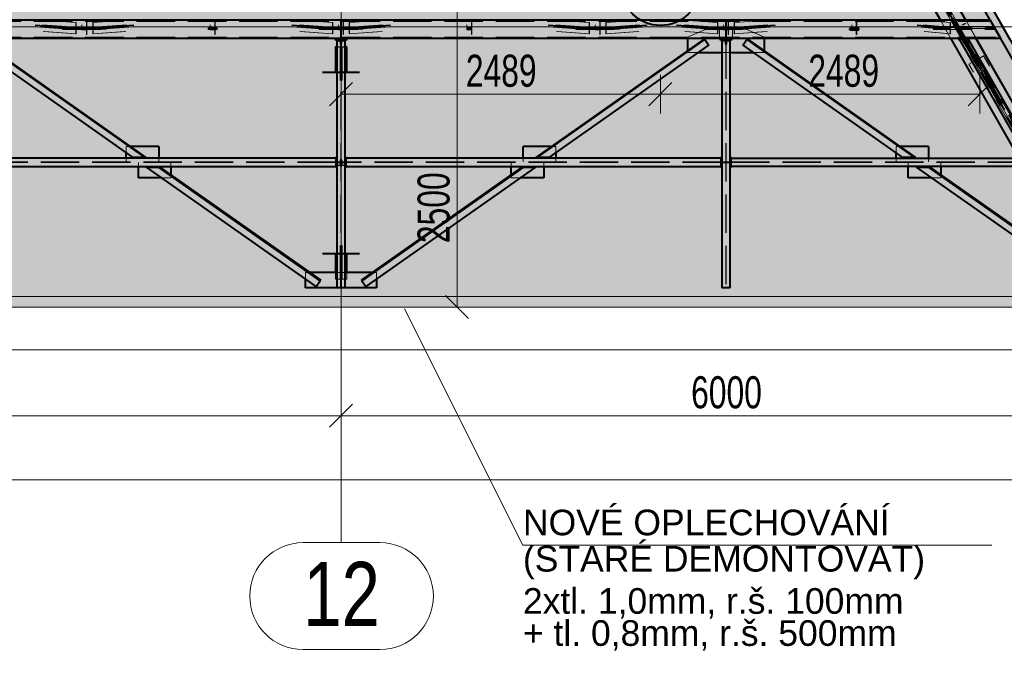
# Model space of a CAD drawing. Header units: metres. Extents: x 212 to 317, y 37 to 97.
# Tile 46 of 52: x 285.94 to 293.61, y 67.51 to 72.48. Entities that reach past the tile are written whole.
import ezdxf

# ---------------------------------------------------------------- set-up
doc = ezdxf.new("R2010")
doc.units = ezdxf.units.M
for name, pattern in [('__RA_15', [1.7, 1, -0.3, 0.1, -0.3]), ('__RA_2', [0.4, 0.3, -0.1]), ('__RA_4', [0.6, 0.3, -0.1, 0, -0.1, 0, -0.1])]:
    doc.linetypes.add(name, pattern=pattern)
for name, color, linetype, lineweight in [('OSY', 204, '__RA_15', 13), ('POPIS', 7, 'Continuous', 13), ('Standard', 7, 'Continuous', 40), ('VYZTUZ', 11, 'Continuous', 50)]:
    doc.layers.add(name, color=color, linetype=linetype, lineweight=lineweight)
doc.styles.add('ARIAL', font='ARIAL.TTF')

msp = doc.modelspace()

# ---------------------------------------------------------------- hatches: boundary and pattern name
at = {"layer": 'Standard', "linetype": 'Continuous', "lineweight": 13}
msp.add_hatch(color=204, dxfattribs=at).paths.add_polyline_path([(272.4412, 76.6344), (272.4412, 70.2363), (288.4412, 70.2363), (288.4412, 76.6344)])
msp.add_hatch(color=204, dxfattribs=at).paths.add_polyline_path([(291.2005, 76.6344), (294.8432, 70.2363), (288.4412, 70.2363), (288.4412, 76.6344)], flags=16)

# ---------------------------------------------------------------- linework, layer by layer
at = {"layer": 'OSY', "color": 204, "linetype": 'Continuous', "lineweight": 13}
for p, q in [((288.4412, 68.4068), (288.4412, 93.9348)), ((217.3535, 72.419), (298.4515, 72.419)), ((217.3535, 70.3178), (298.4515, 70.3178)), ((288.744, 68.4008), (288.1464, 68.4008)), ((288.4412, 68.4068), (288.4412, 68.4068)), ((288.744, 67.5675), (288.1464, 67.5675))]:
    msp.add_line(p, q, dxfattribs=at)
for centre, start, end in [((288.1464, 67.9841), 90, 270), ((288.744, 67.9841), 270, 90)]:
    msp.add_arc(centre, 0.4167, start, end, dxfattribs=at)
at = {"layer": 'Standard', "color": 7, "linetype": 'Continuous', "lineweight": 13}
for p, q in [((294.8432, 70.2363), (282.5703, 91.7925)), ((222.0393, 70.2363), (294.8432, 70.2363)), ((288.9349, 70.2226), (289.8589, 68.3818)), ((289.8589, 68.3818), (293.5143, 68.3818))]:
    msp.add_line(p, q, dxfattribs=at)
at = {"layer": 'Standard', "color": 1, "linetype": 'Continuous', "lineweight": 40}
for p, q in [((294.7742, 70.2363), (282.528, 91.7455)), ((294.8432, 70.2363), (282.5802, 91.7752)), ((292.5606, 73.4408), (293.1123, 72.4719)), ((293.31, 72.4719), (292.7583, 73.4408)), ((293.3105, 72.4719), (292.7588, 73.4408)), ((293.5014, 72.4719), (282.4472, 72.4719)), ((288.4013, 72.4719), (288.4013, 72.4799)), ((288.4812, 72.4799), (288.4812, 72.4719)), ((291.4013, 72.4719), (291.4013, 72.4799)), ((291.4812, 72.4799), (291.4812, 72.4719)), ((293.1616, 72.4719), (293.1616, 72.4799)), ((293.2516, 72.4799), (293.2516, 72.4719)), ((293.5014, 72.4719), (293.5811, 72.3319)), ((292.4062, 72.4059), (292.4762, 72.4059)), ((292.4062, 72.4055), (292.4062, 72.4059)), ((292.4062, 72.3975), (292.4062, 72.4055)), ((292.4762, 72.4055), (292.4062, 72.4055)), ((292.4062, 72.3975), (292.4762, 72.3975)), ((292.4762, 72.4059), (292.4762, 72.4055)), ((292.4762, 72.3975), (292.4762, 72.4055)), ((282.4472, 72.3319), (293.5811, 72.3319)), ((285.6048, 72.3212), (286.9119, 71.4029)), ((286.9223, 71.4029), (285.6083, 72.3261)), ((288.3912, 72.3239), (288.3912, 72.3319)), ((288.3912, 72.3239), (288.4912, 72.3239)), ((288.399, 72.3239), (288.399, 72.3189)), ((288.399, 72.3189), (288.4341, 72.3189)), ((288.4092, 72.3139), (288.4732, 72.3139)), ((288.4092, 72.3139), (288.4092, 70.3863)), ((288.4341, 72.3189), (288.4341, 72.3139)), ((288.4391, 72.3139), (288.4391, 72.3239)), ((288.4434, 72.3239), (288.4434, 72.3139)), ((288.4484, 72.3139), (288.4484, 72.3189)), ((288.4484, 72.3189), (288.4835, 72.3189)), ((288.4732, 70.3863), (288.4732, 72.3139)), ((288.4835, 72.3189), (288.4835, 72.3239)), ((288.4912, 72.3319), (288.4912, 72.3239)), ((291.2742, 72.3261), (289.9602, 71.4029)), ((289.9706, 71.4029), (291.2777, 72.3212)), ((291.1412, 72.3319), (291.1412, 72.2327)), ((291.2742, 72.3261), (291.2777, 72.3212)), ((291.2777, 72.3212), (291.3087, 72.277)), ((291.3912, 72.3239), (291.3912, 72.3319)), ((291.3912, 72.3239), (291.4912, 72.3239)), ((291.399, 72.3239), (291.399, 72.3189)), ((291.399, 72.3189), (291.4341, 72.3189)), ((291.4092, 72.3139), (291.4732, 72.3139)), ((291.4092, 72.3139), (291.4092, 70.3863)), ((291.4341, 72.3189), (291.4341, 72.3139)), ((291.4391, 72.3139), (291.4391, 72.3239)), ((291.4434, 72.3239), (291.4434, 72.3139)), ((291.4484, 72.3139), (291.4484, 72.3189)), ((291.4484, 72.3189), (291.4834, 72.3189)), ((291.4732, 70.3863), (291.4732, 72.3139)), ((291.4834, 72.3189), (291.4834, 72.3239)), ((291.4912, 72.3319), (291.4912, 72.3239)), ((291.5738, 72.277), (291.6048, 72.3212)), ((291.6048, 72.3212), (291.6083, 72.3261)), ((291.6048, 72.3212), (292.9119, 71.4029)), ((292.9223, 71.4029), (291.6083, 72.3261)), ((291.7412, 72.2327), (291.7412, 72.3319)), ((293.192, 72.3319), (293.7242, 71.3971)), ((293.2504, 72.3239), (293.2504, 72.3319)), ((293.2504, 72.3239), (293.2586, 72.3239)), ((293.3322, 72.3239), (293.2586, 72.3239)), ((293.2586, 72.3239), (294.3617, 70.3863)), ((293.3322, 72.3239), (293.3404, 72.3239)), ((294.4354, 70.3863), (293.3322, 72.3239)), ((293.3404, 72.3319), (293.3404, 72.3239)), ((293.9219, 71.3971), (293.3897, 72.3319)), ((293.9224, 71.3971), (293.3902, 72.3319)), ((285.5738, 72.277), (286.8179, 71.4029)), ((288.4092, 72.2653), (288.3972, 72.2653)), ((288.3972, 72.2653), (288.3972, 72.263)), ((288.3972, 72.263), (288.4092, 72.263)), ((288.3972, 72.263), (288.3972, 72.0642)), ((288.4852, 72.2653), (288.4732, 72.2653)), ((288.4732, 72.263), (288.4852, 72.263)), ((288.4852, 72.263), (288.4852, 72.2653)), ((288.4852, 72.0642), (288.4852, 72.263)), ((290.0646, 71.4029), (291.3087, 72.277)), ((291.2297, 72.2215), (291.4092, 72.2215)), ((291.4732, 72.2215), (291.6528, 72.2215)), ((291.5738, 72.277), (292.8179, 71.4029)), ((287.0211, 71.4873), (286.8021, 71.4873)), ((287.0211, 71.4873), (287.0211, 71.3971)), ((290.0804, 71.4873), (289.8614, 71.4873)), ((289.8614, 71.3971), (289.8614, 71.4873)), ((293.0211, 71.4873), (292.8021, 71.4873)), ((293.0211, 71.4873), (293.0211, 71.3971)), ((288.4013, 71.3971), (285.4812, 71.3971)), ((286.7673, 71.3971), (286.7673, 71.4385)), ((286.9119, 71.4029), (286.8179, 71.4029)), ((286.9223, 71.4029), (286.9119, 71.4029)), ((288.4013, 71.4052), (288.4013, 71.3971)), ((288.4013, 71.4052), (288.4092, 71.4052)), ((288.4013, 71.3971), (288.4013, 71.3331)), ((288.4732, 71.4052), (288.4812, 71.4052)), ((288.4812, 71.3971), (288.4812, 71.4052)), ((288.4812, 71.3331), (288.4812, 71.3971)), ((291.4013, 71.3971), (288.4812, 71.3971)), ((289.9706, 71.4029), (289.9602, 71.4029)), ((290.0646, 71.4029), (289.9706, 71.4029)), ((290.1152, 71.4385), (290.1152, 71.3971)), ((291.4013, 71.4052), (291.4013, 71.3971)), ((291.4013, 71.4052), (291.4092, 71.4052)), ((291.4013, 71.3971), (291.4013, 71.3331)), ((291.4732, 71.4052), (291.4812, 71.4052)), ((291.4812, 71.3971), (291.4812, 71.4052)), ((291.4812, 71.3971), (293.777, 71.3971)), ((291.4812, 71.3331), (291.4812, 71.3971)), ((292.7673, 71.3971), (292.7673, 71.4385)), ((292.9119, 71.4029), (292.8179, 71.4029)), ((292.9223, 71.4029), (292.9119, 71.4029)), ((285.4812, 71.3331), (288.4013, 71.3331)), ((286.8614, 71.243), (286.8614, 71.3331)), ((288.2485, 70.3978), (286.9254, 71.3274)), ((286.9254, 71.3274), (287.0193, 71.3274)), ((287.0193, 71.3274), (287.0298, 71.3274)), ((288.2796, 70.442), (287.0193, 71.3274)), ((287.0298, 71.3274), (288.283, 70.4469)), ((287.1152, 71.3331), (287.1152, 71.2674)), ((288.4013, 71.3331), (288.4013, 71.3252)), ((288.4092, 71.3252), (288.4013, 71.3252)), ((288.4812, 71.3252), (288.4732, 71.3252)), ((288.4812, 71.3252), (288.4812, 71.3331)), ((288.4812, 71.3331), (291.4013, 71.3331)), ((288.5995, 70.4469), (289.8527, 71.3274)), ((289.8632, 71.3274), (288.6029, 70.442)), ((289.9571, 71.3274), (288.6339, 70.3978)), ((289.7673, 71.2674), (289.7673, 71.3331)), ((289.8527, 71.3274), (289.8632, 71.3274)), ((289.8632, 71.3274), (289.9571, 71.3274)), ((290.0211, 71.3331), (290.0211, 71.243)), ((291.4013, 71.3331), (291.4013, 71.3252)), ((291.4092, 71.3252), (291.4013, 71.3252)), ((291.4812, 71.3252), (291.4732, 71.3252)), ((291.4812, 71.3252), (291.4812, 71.3331)), ((293.8134, 71.3331), (291.4812, 71.3331)), ((292.8614, 71.243), (292.8614, 71.3331)), ((294.2485, 70.3978), (292.9254, 71.3274)), ((292.9254, 71.3274), (293.0193, 71.3274)), ((293.0193, 71.3274), (293.0298, 71.3274)), ((294.2796, 70.442), (293.0193, 71.3274)), ((293.0298, 71.3274), (294.283, 70.4469)), ((293.1152, 71.3331), (293.1152, 71.2674)), ((287.0456, 71.243), (286.8614, 71.243)), ((290.0211, 71.243), (289.8369, 71.243)), ((293.0456, 71.243), (292.8614, 71.243)), ((288.3972, 70.654), (288.3972, 70.5063)), ((288.4852, 70.5063), (288.4852, 70.654)), ((288.1652, 70.3863), (288.1652, 70.4563)), ((288.4092, 70.5063), (288.1985, 70.5063)), ((288.684, 70.5063), (288.4732, 70.5063)), ((288.7172, 70.4563), (288.7172, 70.3863)), ((288.4092, 70.3863), (288.1652, 70.3863)), ((288.2485, 70.3978), (288.2796, 70.442)), ((288.2796, 70.442), (288.283, 70.4469)), ((288.4732, 70.3863), (288.4092, 70.3863)), ((288.7172, 70.3863), (288.4732, 70.3863)), ((288.5995, 70.4469), (288.6029, 70.442)), ((288.6029, 70.442), (288.6339, 70.3978)), ((291.4732, 70.3863), (291.4092, 70.3863))]:
    msp.add_line(p, q, dxfattribs=at)
at = {"layer": 'Standard', "color": 136, "linetype": '__RA_2', "lineweight": 18}
for p, q in [((294.8363, 70.2363), (282.5749, 91.7722)), ((288.702, 80.425), (294.5225, 70.2017)), ((294.5225, 70.2077), (288.7045, 80.4265)), ((288.6134, 80.3746), (294.4051, 70.2021)), ((294.4857, 70.2018), (288.6742, 80.4092)), ((288.6768, 80.4107), (294.4857, 70.2078)), ((288.6959, 80.4216), (294.511, 70.2077)), ((294.4794, 70.2391), (290.7891, 76.7207)), ((290.8645, 76.5814), (294.3917, 70.3863)), ((294.4054, 70.3863), (290.8829, 76.5734)), ((282.4472, 72.4629), (293.5068, 72.4629)), ((286.1104, 72.4718), (286.3742, 72.4537)), ((286.1168, 72.4718), (286.3767, 72.454)), ((286.3767, 72.454), (286.3742, 72.4537)), ((286.3742, 72.4537), (286.3742, 72.4179)), ((286.3767, 72.4141), (286.3767, 72.454)), ((286.4573, 72.4718), (286.4573, 72.4492)), ((286.4573, 72.4492), (286.4573, 72.4133)), ((286.4612, 72.4492), (286.4573, 72.4492)), ((286.4612, 72.4718), (286.4612, 72.4492)), ((286.4612, 72.4093), (286.4612, 72.4492)), ((286.5058, 72.454), (286.7657, 72.4718)), ((286.5058, 72.454), (286.5058, 72.4141)), ((286.5083, 72.4537), (286.5058, 72.454)), ((286.5083, 72.4537), (286.7721, 72.4718)), ((286.5083, 72.4179), (286.5083, 72.4537)), ((287.4573, 72.4718), (287.4573, 72.4492)), ((287.4573, 72.4492), (287.4573, 72.4133)), ((287.4612, 72.4492), (287.4573, 72.4492)), ((287.4612, 72.4718), (287.4612, 72.4492)), ((287.4612, 72.4093), (287.4612, 72.4492)), ((288.1104, 72.4718), (288.3742, 72.4537)), ((288.1168, 72.4718), (288.3767, 72.454)), ((288.3767, 72.454), (288.3742, 72.4537)), ((288.3742, 72.4537), (288.3742, 72.4179)), ((288.3767, 72.4141), (288.3767, 72.454)), ((288.4372, 72.4719), (288.4372, 72.4629)), ((288.4372, 72.4629), (288.4453, 72.4629)), ((288.4372, 72.4163), (288.4372, 72.4629)), ((288.4453, 72.4629), (288.4453, 72.4719)), ((288.4453, 72.4629), (288.4453, 72.4163)), ((288.4573, 72.4718), (288.4573, 72.4492)), ((288.4573, 72.4492), (288.4573, 72.4133)), ((288.4612, 72.4492), (288.4573, 72.4492)), ((288.4612, 72.4718), (288.4612, 72.4492)), ((288.4612, 72.4093), (288.4612, 72.4492)), ((288.5058, 72.454), (288.7657, 72.4718)), ((288.5058, 72.454), (288.5058, 72.4141)), ((288.5083, 72.4537), (288.5058, 72.454)), ((288.5083, 72.4537), (288.7721, 72.4718)), ((288.5083, 72.4179), (288.5083, 72.4537)), ((289.4573, 72.4718), (289.4573, 72.4492)), ((289.4573, 72.4492), (289.4573, 72.4133)), ((289.4612, 72.4492), (289.4573, 72.4492)), ((289.4612, 72.4718), (289.4612, 72.4492)), ((289.4612, 72.4093), (289.4612, 72.4492)), ((290.1104, 72.4718), (290.3742, 72.4537)), ((290.1168, 72.4718), (290.3767, 72.454)), ((290.3767, 72.454), (290.3742, 72.4537)), ((290.3742, 72.4537), (290.3742, 72.4179)), ((290.3767, 72.4141), (290.3767, 72.454)), ((290.4573, 72.4718), (290.4573, 72.4492)), ((290.4573, 72.4492), (290.4573, 72.4133)), ((290.4612, 72.4492), (290.4573, 72.4492)), ((290.4612, 72.4718), (290.4612, 72.4492)), ((290.4612, 72.4093), (290.4612, 72.4492)), ((290.5058, 72.454), (290.7657, 72.4718)), ((290.5058, 72.454), (290.5058, 72.4141)), ((290.5083, 72.4537), (290.5058, 72.454)), ((290.5083, 72.4537), (290.7721, 72.4718)), ((290.5083, 72.4179), (290.5083, 72.4537)), ((291.1104, 72.4718), (291.3742, 72.4537)), ((291.1168, 72.4718), (291.3767, 72.454)), ((291.3767, 72.454), (291.3742, 72.4537)), ((291.3742, 72.4537), (291.3742, 72.4179)), ((291.3767, 72.4141), (291.3767, 72.454)), ((291.4372, 72.4719), (291.4372, 72.4629)), ((291.4372, 72.4629), (291.4453, 72.4629)), ((291.4372, 72.4163), (291.4372, 72.4629)), ((291.4453, 72.4629), (291.4453, 72.4719)), ((291.4453, 72.4629), (291.4453, 72.4163)), ((291.4573, 72.4718), (291.4573, 72.4492)), ((291.4573, 72.4718), (291.4573, 72.4492)), ((291.4573, 72.4492), (291.4573, 72.4133)), ((291.4612, 72.4492), (291.4573, 72.4492)), ((291.4573, 72.4492), (291.4573, 72.4133)), ((291.4612, 72.4492), (291.4573, 72.4492)), ((291.4612, 72.4718), (291.4612, 72.4492)), ((291.4612, 72.4718), (291.4612, 72.4492)), ((291.4612, 72.4093), (291.4612, 72.4492)), ((291.4612, 72.4093), (291.4612, 72.4492)), ((291.5058, 72.454), (291.7657, 72.4718)), ((291.5058, 72.454), (291.5058, 72.4141)), ((291.5083, 72.4537), (291.5058, 72.454)), ((291.5083, 72.4537), (291.7721, 72.4718)), ((291.5083, 72.4179), (291.5083, 72.4537)), ((292.4573, 72.4718), (292.4573, 72.4483)), ((292.4573, 72.4483), (292.4573, 72.4124)), ((292.4612, 72.4483), (292.4573, 72.4483)), ((292.4612, 72.4718), (292.4612, 72.4483)), ((292.4612, 72.4084), (292.4612, 72.4483)), ((292.9787, 72.4718), (293.1889, 72.4538)), ((292.9844, 72.4718), (293.1917, 72.454)), ((293.1123, 72.4719), (293.192, 72.3319)), ((293.1917, 72.454), (293.1889, 72.4538)), ((293.1889, 72.4538), (293.1889, 72.4179)), ((293.1917, 72.4142), (293.1917, 72.454)), ((293.1989, 72.4821), (293.4612, 72.0215)), ((293.1989, 72.4821), (293.3247, 72.2611)), ((293.4637, 72.023), (293.2015, 72.4835)), ((293.2092, 72.4719), (293.2022, 72.4679)), ((293.2022, 72.4679), (293.2073, 72.4589)), ((293.2051, 72.4679), (293.2022, 72.4679)), ((293.2044, 72.4589), (293.2114, 72.4629)), ((293.2294, 72.415), (293.2044, 72.4589)), ((293.2073, 72.4589), (293.2044, 72.4589)), ((293.2121, 72.4719), (293.2051, 72.4679)), ((293.2294, 72.4256), (293.2051, 72.4679)), ((293.2073, 72.4589), (293.2143, 72.4629)), ((293.2143, 72.4629), (293.2092, 72.4719)), ((293.4716, 72.0274), (293.2093, 72.488)), ((293.4716, 72.0274), (293.2094, 72.488)), ((293.2162, 72.4593), (293.211, 72.4563)), ((293.211, 72.4565), (293.211, 72.4563)), ((293.211, 72.4563), (293.2247, 72.4325)), ((293.2114, 72.4629), (293.2364, 72.4189)), ((293.2114, 72.4629), (293.2143, 72.4629)), ((293.2119, 72.4895), (293.4742, 72.0289)), ((293.2121, 72.4719), (293.2363, 72.4295)), ((293.2143, 72.4629), (293.2143, 72.4629)), ((293.2162, 72.4595), (293.2162, 72.4593)), ((293.2316, 72.4325), (293.2162, 72.4593)), ((293.2318, 72.4682), (293.2266, 72.4652)), ((293.2266, 72.4654), (293.2266, 72.4652)), ((293.2266, 72.4652), (293.2266, 72.4652)), ((293.2266, 72.4652), (293.2454, 72.4325)), ((293.2266, 72.4652), (293.2454, 72.4325)), ((293.2318, 72.4682), (293.2318, 72.4684)), ((293.2523, 72.4325), (293.2318, 72.4682)), ((293.3055, 72.4481), (293.2779, 72.4325)), ((293.3055, 72.4481), (293.3055, 72.4483)), ((293.3085, 72.443), (293.3055, 72.4481)), ((293.3085, 72.443), (293.3085, 72.443)), ((293.3897, 72.3319), (293.31, 72.4719)), ((293.3902, 72.3319), (293.3105, 72.4719)), ((293.5046, 72.4719), (293.5014, 72.4719)), ((293.5068, 72.4629), (293.5017, 72.4719)), ((293.5097, 72.4629), (293.5046, 72.4719)), ((293.5762, 72.3409), (293.5068, 72.4629)), ((293.5068, 72.4629), (293.5097, 72.4629)), ((286.0566, 72.4356), (286.3517, 72.4155)), ((286.3517, 72.4115), (286.057, 72.4316)), ((286.0579, 72.4236), (286.3517, 72.4035)), ((286.3517, 72.3995), (286.0583, 72.4196)), ((286.1142, 72.4356), (286.3742, 72.4179)), ((286.3742, 72.4019), (286.116, 72.4196)), ((286.3742, 72.3661), (286.1198, 72.3834)), ((286.1211, 72.4316), (286.3767, 72.4141)), ((286.3767, 72.4062), (286.1219, 72.4236)), ((286.3767, 72.3663), (286.1262, 72.3834)), ((286.2712, 72.4063), (286.2712, 72.4195)), ((286.6112, 72.4195), (286.2712, 72.4195)), ((286.2712, 72.4115), (286.6112, 72.4115)), ((286.6112, 72.4063), (286.2712, 72.4063)), ((286.2712, 72.4063), (286.2712, 72.3983)), ((286.2712, 72.4063), (286.6112, 72.4063)), ((286.6112, 72.4021), (286.2712, 72.4021)), ((286.2712, 72.3983), (286.6112, 72.3983)), ((286.3742, 72.4179), (286.3517, 72.4155)), ((286.3517, 72.4155), (286.3517, 72.4115)), ((286.3517, 72.4115), (286.3767, 72.4141)), ((286.3767, 72.4062), (286.3517, 72.4035)), ((286.3517, 72.4035), (286.3517, 72.3995)), ((286.3517, 72.3995), (286.3742, 72.4019)), ((286.3742, 72.4019), (286.3742, 72.3661)), ((286.3742, 72.3661), (286.3767, 72.3663)), ((286.3767, 72.3663), (286.3767, 72.4062)), ((286.4212, 72.4356), (286.4212, 72.4133)), ((286.4573, 72.4133), (286.4212, 72.4133)), ((286.4212, 72.4133), (286.4212, 72.4093)), ((286.4212, 72.4093), (286.4212, 72.4013)), ((286.4212, 72.4093), (286.4612, 72.4093)), ((286.4612, 72.4013), (286.4212, 72.4013)), ((286.4212, 72.4013), (286.4212, 72.3974)), ((286.4212, 72.3974), (286.4573, 72.3974)), ((286.4573, 72.3974), (286.4573, 72.4133)), ((286.4573, 72.3974), (286.4573, 72.3615)), ((286.4612, 72.4013), (286.4612, 72.4093)), ((286.4612, 72.3615), (286.4612, 72.4013)), ((286.5058, 72.4141), (286.7614, 72.4316)), ((286.7606, 72.4236), (286.5058, 72.4062)), ((286.5058, 72.4141), (286.5308, 72.4115)), ((286.5058, 72.4062), (286.5058, 72.3663)), ((286.5308, 72.4035), (286.5058, 72.4062)), ((286.7563, 72.3834), (286.5058, 72.3663)), ((286.5058, 72.3663), (286.5083, 72.3661)), ((286.5083, 72.4179), (286.7683, 72.4356)), ((286.7665, 72.4196), (286.5083, 72.4019)), ((286.5308, 72.4155), (286.5083, 72.4179)), ((286.5083, 72.3661), (286.5083, 72.4019)), ((286.5083, 72.4019), (286.5308, 72.3995)), ((286.7627, 72.3834), (286.5083, 72.3661)), ((286.5308, 72.4155), (286.8259, 72.4356)), ((286.8255, 72.4316), (286.5308, 72.4115)), ((286.5308, 72.4035), (286.8246, 72.4236)), ((286.8242, 72.4196), (286.5308, 72.3995)), ((286.5308, 72.4115), (286.5308, 72.4155)), ((286.5308, 72.3995), (286.5308, 72.4035)), ((286.6112, 72.4195), (286.6112, 72.4063)), ((286.6112, 72.4063), (286.6112, 72.3983)), ((287.4762, 72.4137), (287.4062, 72.4137)), ((287.4062, 72.4064), (287.4062, 72.4137)), ((287.4762, 72.4064), (287.4062, 72.4064)), ((287.4062, 72.3984), (287.4062, 72.4064)), ((287.4062, 72.4057), (287.4762, 72.4057)), ((287.4062, 72.3984), (287.4762, 72.3984)), ((287.4212, 72.4356), (287.4212, 72.4133)), ((287.4573, 72.4133), (287.4212, 72.4133)), ((287.4212, 72.4133), (287.4212, 72.4093)), ((287.4212, 72.4093), (287.4212, 72.4013)), ((287.4212, 72.4093), (287.4612, 72.4093)), ((287.4612, 72.4013), (287.4212, 72.4013)), ((287.4212, 72.4013), (287.4212, 72.3974)), ((287.4212, 72.3974), (287.4573, 72.3974)), ((287.4573, 72.3974), (287.4573, 72.4133)), ((287.4573, 72.3974), (287.4573, 72.3615)), ((287.4612, 72.4013), (287.4612, 72.4093)), ((287.4612, 72.3615), (287.4612, 72.4013)), ((287.4762, 72.4137), (287.4762, 72.4064)), ((287.4762, 72.3984), (287.4762, 72.4064)), ((288.0566, 72.4356), (288.3517, 72.4155)), ((288.3517, 72.4115), (288.057, 72.4316)), ((288.0579, 72.4236), (288.3517, 72.4035)), ((288.3517, 72.3995), (288.0583, 72.4196)), ((288.1142, 72.4356), (288.3742, 72.4179)), ((288.3742, 72.4019), (288.116, 72.4196)), ((288.3742, 72.3661), (288.1198, 72.3834)), ((288.1211, 72.4316), (288.3767, 72.4141)), ((288.3767, 72.4062), (288.1219, 72.4236)), ((288.3767, 72.3663), (288.1262, 72.3834)), ((288.2712, 72.4063), (288.2712, 72.4195)), ((288.6112, 72.4195), (288.2712, 72.4195)), ((288.2712, 72.4115), (288.6112, 72.4115)), ((288.6112, 72.4063), (288.2712, 72.4063)), ((288.2712, 72.4063), (288.2712, 72.3983)), ((288.2712, 72.4063), (288.6112, 72.4063)), ((288.6112, 72.4021), (288.2712, 72.4021)), ((288.2712, 72.3983), (288.6112, 72.3983)), ((288.3742, 72.4179), (288.3517, 72.4155)), ((288.3517, 72.4155), (288.3517, 72.4115)), ((288.3517, 72.4115), (288.3767, 72.4141)), ((288.3767, 72.4062), (288.3517, 72.4035)), ((288.3517, 72.4035), (288.3517, 72.3995)), ((288.3517, 72.3995), (288.3742, 72.4019)), ((288.3742, 72.4019), (288.3742, 72.3661)), ((288.3742, 72.3661), (288.3767, 72.3663)), ((288.3767, 72.3663), (288.3767, 72.4062)), ((288.4212, 72.4356), (288.4212, 72.4133)), ((288.4573, 72.4133), (288.4212, 72.4133)), ((288.4212, 72.4133), (288.4212, 72.4093)), ((288.4212, 72.4093), (288.4212, 72.4013)), ((288.4212, 72.4093), (288.4612, 72.4093)), ((288.4612, 72.4013), (288.4212, 72.4013)), ((288.4212, 72.4013), (288.4212, 72.3974)), ((288.4212, 72.3974), (288.4573, 72.3974)), ((288.4453, 72.4269), (288.4372, 72.4269)), ((288.4372, 72.4204), (288.4453, 72.4204)), ((288.4372, 72.4163), (288.4453, 72.4163)), ((288.4372, 72.4071), (288.4372, 72.4163)), ((288.4372, 72.4161), (288.4453, 72.4161)), ((288.4453, 72.4081), (288.4372, 72.4081)), ((288.4372, 72.3992), (288.4372, 72.4071)), ((288.4372, 72.4071), (288.4453, 72.4071)), ((288.4453, 72.4045), (288.4372, 72.4045)), ((288.4372, 72.3883), (288.4372, 72.3992)), ((288.4453, 72.3992), (288.4372, 72.3992)), ((288.4372, 72.399), (288.4453, 72.399)), ((288.4372, 72.3409), (288.4372, 72.3883)), ((288.4453, 72.3883), (288.4372, 72.3883)), ((288.4453, 72.4163), (288.4453, 72.4071)), ((288.4453, 72.4071), (288.4453, 72.3992)), ((288.4453, 72.3992), (288.4453, 72.3883)), ((288.4453, 72.3883), (288.4453, 72.3409)), ((288.4573, 72.3974), (288.4573, 72.4133)), ((288.4573, 72.3974), (288.4573, 72.3615)), ((288.4612, 72.4013), (288.4612, 72.4093)), ((288.4612, 72.3615), (288.4612, 72.4013)), ((288.5058, 72.4141), (288.7614, 72.4316)), ((288.7606, 72.4236), (288.5058, 72.4062)), ((288.5058, 72.4141), (288.5308, 72.4115)), ((288.5058, 72.4062), (288.5058, 72.3663)), ((288.5308, 72.4035), (288.5058, 72.4062)), ((288.7563, 72.3834), (288.5058, 72.3663)), ((288.5058, 72.3663), (288.5083, 72.3661)), ((288.5083, 72.4179), (288.7683, 72.4356)), ((288.7665, 72.4196), (288.5083, 72.4019)), ((288.5308, 72.4155), (288.5083, 72.4179)), ((288.5083, 72.3661), (288.5083, 72.4019)), ((288.5083, 72.4019), (288.5308, 72.3995)), ((288.7627, 72.3834), (288.5083, 72.3661)), ((288.5308, 72.4155), (288.8259, 72.4356)), ((288.8255, 72.4316), (288.5308, 72.4115)), ((288.5308, 72.4035), (288.8246, 72.4236)), ((288.8242, 72.4196), (288.5308, 72.3995)), ((288.5308, 72.4115), (288.5308, 72.4155)), ((288.5308, 72.3995), (288.5308, 72.4035)), ((288.6112, 72.4195), (288.6112, 72.4063)), ((288.6112, 72.4063), (288.6112, 72.3983)), ((289.4212, 72.4356), (289.4212, 72.4133)), ((289.4573, 72.4133), (289.4212, 72.4133)), ((289.4212, 72.4133), (289.4212, 72.4093)), ((289.4212, 72.4093), (289.4212, 72.4013)), ((289.4212, 72.4093), (289.4612, 72.4093)), ((289.4612, 72.4013), (289.4212, 72.4013)), ((289.4212, 72.4013), (289.4212, 72.3974)), ((289.4212, 72.3974), (289.4573, 72.3974)), ((289.4573, 72.3974), (289.4573, 72.4133)), ((289.4573, 72.3974), (289.4573, 72.3615)), ((289.4612, 72.4013), (289.4612, 72.4093)), ((289.4612, 72.3615), (289.4612, 72.4013)), ((290.0566, 72.4356), (290.3517, 72.4155)), ((290.3517, 72.4115), (290.057, 72.4316)), ((290.0579, 72.4236), (290.3517, 72.4035)), ((290.3517, 72.3995), (290.0583, 72.4196)), ((290.1142, 72.4356), (290.3742, 72.4179)), ((290.3742, 72.4019), (290.116, 72.4196)), ((290.3742, 72.3661), (290.1198, 72.3834)), ((290.1211, 72.4316), (290.3767, 72.4141)), ((290.3767, 72.4062), (290.1219, 72.4236)), ((290.3767, 72.3663), (290.1262, 72.3834)), ((290.2712, 72.4063), (290.2712, 72.4195)), ((290.6112, 72.4195), (290.2712, 72.4195)), ((290.2712, 72.4115), (290.6112, 72.4115)), ((290.6112, 72.4063), (290.2712, 72.4063)), ((290.2712, 72.4063), (290.2712, 72.3983)), ((290.2712, 72.4063), (290.6112, 72.4063)), ((290.6112, 72.4021), (290.2712, 72.4021)), ((290.2712, 72.3983), (290.6112, 72.3983)), ((290.3742, 72.4179), (290.3517, 72.4155)), ((290.3517, 72.4155), (290.3517, 72.4115)), ((290.3517, 72.4115), (290.3767, 72.4141)), ((290.3767, 72.4062), (290.3517, 72.4035)), ((290.3517, 72.4035), (290.3517, 72.3995)), ((290.3517, 72.3995), (290.3742, 72.4019)), ((290.3742, 72.4019), (290.3742, 72.3661)), ((290.3742, 72.3661), (290.3767, 72.3663)), ((290.3767, 72.3663), (290.3767, 72.4062)), ((290.4212, 72.4356), (290.4212, 72.4133)), ((290.4573, 72.4133), (290.4212, 72.4133)), ((290.4212, 72.4133), (290.4212, 72.4093)), ((290.4212, 72.4093), (290.4212, 72.4013)), ((290.4212, 72.4093), (290.4612, 72.4093)), ((290.4612, 72.4013), (290.4212, 72.4013)), ((290.4212, 72.4013), (290.4212, 72.3974)), ((290.4212, 72.3974), (290.4573, 72.3974)), ((290.4573, 72.3974), (290.4573, 72.4133)), ((290.4573, 72.3974), (290.4573, 72.3615)), ((290.4612, 72.4013), (290.4612, 72.4093)), ((290.4612, 72.3615), (290.4612, 72.4013)), ((290.5058, 72.4141), (290.7614, 72.4316)), ((290.7606, 72.4236), (290.5058, 72.4062)), ((290.5058, 72.4141), (290.5308, 72.4115)), ((290.5058, 72.4062), (290.5058, 72.3663)), ((290.5308, 72.4035), (290.5058, 72.4062)), ((290.7563, 72.3834), (290.5058, 72.3663)), ((290.5058, 72.3663), (290.5083, 72.3661)), ((290.5083, 72.4179), (290.7683, 72.4356)), ((290.7665, 72.4196), (290.5083, 72.4019)), ((290.5308, 72.4155), (290.5083, 72.4179)), ((290.5083, 72.3661), (290.5083, 72.4019)), ((290.5083, 72.4019), (290.5308, 72.3995)), ((290.7627, 72.3834), (290.5083, 72.3661)), ((290.5308, 72.4155), (290.8259, 72.4356)), ((290.8255, 72.4316), (290.5308, 72.4115)), ((290.5308, 72.4035), (290.8246, 72.4236)), ((290.8242, 72.4196), (290.5308, 72.3995)), ((290.5308, 72.4115), (290.5308, 72.4155)), ((290.5308, 72.3995), (290.5308, 72.4035)), ((290.6112, 72.4195), (290.6112, 72.4063)), ((290.6112, 72.4063), (290.6112, 72.3983)), ((291.0566, 72.4356), (291.3517, 72.4155)), ((291.3517, 72.4115), (291.057, 72.4316)), ((291.0579, 72.4236), (291.3517, 72.4035)), ((291.3517, 72.3995), (291.0583, 72.4196)), ((291.1142, 72.4356), (291.3742, 72.4179)), ((291.3742, 72.4019), (291.116, 72.4196)), ((291.3742, 72.3661), (291.1198, 72.3834)), ((291.1211, 72.4316), (291.3767, 72.4141)), ((291.3767, 72.4062), (291.1219, 72.4236)), ((291.3767, 72.3663), (291.1262, 72.3834)), ((291.1412, 72.3409), (291.2912, 72.4034)), ((291.2712, 72.4063), (291.2712, 72.4195)), ((291.6112, 72.4195), (291.2712, 72.4195)), ((291.2712, 72.4115), (291.6112, 72.4115)), ((291.6112, 72.4063), (291.2712, 72.4063)), ((291.2712, 72.4063), (291.2712, 72.3983)), ((291.2712, 72.4063), (291.6112, 72.4063)), ((291.6112, 72.4021), (291.2712, 72.4021)), ((291.2712, 72.3983), (291.6112, 72.3983)), ((291.3912, 72.4034), (291.2912, 72.4034)), ((291.3435, 72.4001), (291.3431, 72.4034)), ((291.3569, 72.4001), (291.3435, 72.4001)), ((291.3742, 72.4179), (291.3517, 72.4155)), ((291.3517, 72.4155), (291.3517, 72.4115)), ((291.3517, 72.4115), (291.3767, 72.4141)), ((291.3767, 72.4062), (291.3517, 72.4035)), ((291.3517, 72.4035), (291.3517, 72.3995)), ((291.3517, 72.3995), (291.3742, 72.4019)), ((291.3571, 72.4034), (291.3569, 72.4001)), ((291.3742, 72.4019), (291.3742, 72.3661)), ((291.3742, 72.3661), (291.3767, 72.3663)), ((291.3767, 72.3663), (291.3767, 72.4062)), ((291.3912, 72.3319), (291.3912, 72.4034)), ((291.4762, 72.4137), (291.4062, 72.4137)), ((291.4062, 72.4064), (291.4062, 72.4137)), ((291.4762, 72.4064), (291.4062, 72.4064)), ((291.4062, 72.3984), (291.4062, 72.4064)), ((291.4062, 72.4057), (291.4762, 72.4057)), ((291.4062, 72.3984), (291.4762, 72.3984)), ((291.4212, 72.4356), (291.4212, 72.4133)), ((291.4212, 72.4356), (291.4212, 72.4133)), ((291.4573, 72.4133), (291.4212, 72.4133)), ((291.4212, 72.4133), (291.4212, 72.4093)), ((291.4573, 72.4133), (291.4212, 72.4133)), ((291.4212, 72.4133), (291.4212, 72.4093)), ((291.4212, 72.4093), (291.4212, 72.4013)), ((291.4212, 72.4093), (291.4212, 72.4013)), ((291.4212, 72.4093), (291.4612, 72.4093)), ((291.4212, 72.4093), (291.4612, 72.4093)), ((291.4612, 72.4013), (291.4212, 72.4013)), ((291.4212, 72.4013), (291.4212, 72.3974)), ((291.4612, 72.4013), (291.4212, 72.4013)), ((291.4212, 72.4013), (291.4212, 72.3974)), ((291.4212, 72.3974), (291.4573, 72.3974)), ((291.4212, 72.3974), (291.4573, 72.3974)), ((291.4453, 72.4269), (291.4372, 72.4269)), ((291.4372, 72.4204), (291.4453, 72.4204)), ((291.4372, 72.4204), (291.4453, 72.4204)), ((291.4372, 72.4163), (291.4453, 72.4163)), ((291.4372, 72.4071), (291.4372, 72.4163)), ((291.4372, 72.4161), (291.4453, 72.4161)), ((291.4453, 72.4081), (291.4372, 72.4081)), ((291.4372, 72.3992), (291.4372, 72.4071)), ((291.4372, 72.4071), (291.4453, 72.4071)), ((291.4453, 72.4045), (291.4372, 72.4045)), ((291.4453, 72.4045), (291.4372, 72.4045)), ((291.4372, 72.3883), (291.4372, 72.3992)), ((291.4453, 72.3992), (291.4372, 72.3992)), ((291.4372, 72.399), (291.4453, 72.399)), ((291.4372, 72.3409), (291.4372, 72.3883)), ((291.4453, 72.3883), (291.4372, 72.3883)), ((291.4453, 72.4163), (291.4453, 72.4071)), ((291.4453, 72.4071), (291.4453, 72.3992)), ((291.4453, 72.3992), (291.4453, 72.3883)), ((291.4453, 72.3883), (291.4453, 72.3409)), ((291.4573, 72.3974), (291.4573, 72.4133)), ((291.4573, 72.3974), (291.4573, 72.4133)), ((291.4573, 72.3974), (291.4573, 72.3615)), ((291.4573, 72.3974), (291.4573, 72.3615)), ((291.4612, 72.4013), (291.4612, 72.4093)), ((291.4612, 72.4013), (291.4612, 72.4093)), ((291.4612, 72.3615), (291.4612, 72.4013)), ((291.4612, 72.3615), (291.4612, 72.4013)), ((291.4762, 72.4137), (291.4762, 72.4064)), ((291.4762, 72.3984), (291.4762, 72.4064)), ((291.5912, 72.4034), (291.4912, 72.4034)), ((291.4912, 72.4034), (291.4912, 72.3319)), ((291.5058, 72.4141), (291.7614, 72.4316)), ((291.7606, 72.4236), (291.5058, 72.4062)), ((291.5058, 72.4141), (291.5308, 72.4115)), ((291.5058, 72.4062), (291.5058, 72.3663)), ((291.5308, 72.4035), (291.5058, 72.4062)), ((291.7563, 72.3834), (291.5058, 72.3663)), ((291.5058, 72.3663), (291.5083, 72.3661)), ((291.5083, 72.4179), (291.7683, 72.4356)), ((291.7665, 72.4196), (291.5083, 72.4019)), ((291.5308, 72.4155), (291.5083, 72.4179)), ((291.5083, 72.3661), (291.5083, 72.4019)), ((291.5083, 72.4019), (291.5308, 72.3995)), ((291.7627, 72.3834), (291.5083, 72.3661)), ((291.5256, 72.4001), (291.5254, 72.4034)), ((291.539, 72.4001), (291.5256, 72.4001)), ((291.5308, 72.4155), (291.8259, 72.4356)), ((291.8255, 72.4316), (291.5308, 72.4115)), ((291.5308, 72.4035), (291.8246, 72.4236)), ((291.8242, 72.4196), (291.5308, 72.3995)), ((291.5308, 72.4115), (291.5308, 72.4155)), ((291.5308, 72.3995), (291.5308, 72.4035)), ((291.5393, 72.4034), (291.539, 72.4001)), ((291.5912, 72.4034), (291.7412, 72.3409)), ((291.6112, 72.4195), (291.6112, 72.4063)), ((291.6112, 72.4063), (291.6112, 72.3983)), ((292.4062, 72.4059), (292.4062, 72.4128)), ((292.4762, 72.4128), (292.4062, 72.4128)), ((292.4762, 72.4063), (292.4062, 72.4063)), ((292.4062, 72.4048), (292.4762, 72.4048)), ((292.4062, 72.3983), (292.4762, 72.3983)), ((292.4762, 72.3978), (292.4062, 72.3978)), ((292.4212, 72.4356), (292.4212, 72.4124)), ((292.4573, 72.4124), (292.4212, 72.4124)), ((292.4212, 72.4124), (292.4212, 72.4084)), ((292.4212, 72.4084), (292.4212, 72.4004)), ((292.4212, 72.4084), (292.4612, 72.4084)), ((292.4612, 72.4004), (292.4212, 72.4004)), ((292.4212, 72.4004), (292.4212, 72.3965)), ((292.4212, 72.3965), (292.4573, 72.3965)), ((292.4573, 72.3965), (292.4573, 72.4124)), ((292.4573, 72.3965), (292.4573, 72.3606)), ((292.4612, 72.4004), (292.4612, 72.4084)), ((292.4612, 72.3606), (292.4612, 72.4004)), ((292.4762, 72.4128), (292.4762, 72.4059)), ((292.9309, 72.4356), (293.1635, 72.4158)), ((293.1635, 72.4118), (292.9312, 72.4316)), ((292.9319, 72.4236), (293.1635, 72.4038)), ((293.1635, 72.3998), (292.9322, 72.4196)), ((292.9818, 72.4356), (293.1889, 72.4179)), ((293.1889, 72.402), (292.9831, 72.4196)), ((293.1889, 72.3661), (292.9862, 72.3834)), ((292.9878, 72.4316), (293.1917, 72.4142)), ((293.1917, 72.4062), (292.9885, 72.4236)), ((293.1917, 72.3664), (292.9919, 72.3834)), ((293.059, 72.4063), (293.059, 72.4229)), ((293.2589, 72.4229), (293.059, 72.4229)), ((293.059, 72.415), (293.539, 72.415)), ((293.539, 72.4063), (293.059, 72.4063)), ((293.059, 72.4063), (293.059, 72.3983)), ((293.059, 72.3983), (293.539, 72.3983)), ((293.1889, 72.4179), (293.1635, 72.4158)), ((293.1635, 72.4158), (293.1635, 72.4118)), ((293.1635, 72.4118), (293.1917, 72.4142)), ((293.1917, 72.4062), (293.1635, 72.4038)), ((293.1635, 72.4038), (293.1635, 72.3998)), ((293.1635, 72.3998), (293.1889, 72.402)), ((293.1889, 72.402), (293.1889, 72.3661)), ((293.1889, 72.3661), (293.1917, 72.3664)), ((293.1917, 72.3664), (293.1917, 72.4062)), ((293.2317, 72.4163), (293.2255, 72.438)), ((293.2262, 72.4367), (293.2365, 72.4188)), ((293.2363, 72.4295), (293.2294, 72.4256)), ((293.2294, 72.4256), (293.2344, 72.4161)), ((293.2294, 72.415), (293.2364, 72.4189)), ((293.2344, 72.4071), (293.2294, 72.415)), ((293.2365, 72.4188), (293.2317, 72.4163)), ((293.2344, 72.4161), (293.2413, 72.42)), ((293.2344, 72.4161), (293.2344, 72.4071)), ((293.2344, 72.4071), (293.2413, 72.4111)), ((293.2413, 72.42), (293.2363, 72.4295)), ((293.2364, 72.4189), (293.2413, 72.4111)), ((293.2481, 72.4081), (293.2412, 72.4042)), ((293.2412, 72.3952), (293.2412, 72.4042)), ((293.2412, 72.4042), (293.2462, 72.3964)), ((293.2481, 72.3992), (293.2412, 72.3952)), ((293.2461, 72.3857), (293.2412, 72.3952)), ((293.2413, 72.4111), (293.2413, 72.42)), ((293.2531, 72.3896), (293.2461, 72.3857)), ((293.2716, 72.3409), (293.2461, 72.3857)), ((293.2462, 72.3964), (293.2531, 72.4003)), ((293.274, 72.3478), (293.2462, 72.3964)), ((293.2531, 72.4003), (293.2481, 72.4081)), ((293.2481, 72.4081), (293.2481, 72.3992)), ((293.2481, 72.3992), (293.2481, 72.4055)), ((293.2481, 72.3992), (293.2531, 72.3896)), ((293.2491, 72.4173), (293.2589, 72.4229)), ((293.2504, 72.415), (293.2491, 72.4173)), ((293.3425, 72.4147), (293.2504, 72.415)), ((293.2504, 72.415), (293.2504, 72.415)), ((293.2508, 72.3883), (293.253, 72.3897)), ((293.2751, 72.3428), (293.2508, 72.3883)), ((293.253, 72.3897), (293.2531, 72.3896)), ((293.2531, 72.4003), (293.281, 72.3518)), ((293.2531, 72.3896), (293.2786, 72.3448)), ((293.2589, 72.4229), (293.338, 72.4227)), ((293.29, 72.4325), (293.3085, 72.443)), ((293.338, 72.4229), (293.3425, 72.415)), ((293.338, 72.4227), (293.338, 72.4229)), ((293.539, 72.4229), (293.338, 72.4229)), ((293.3425, 72.415), (293.3425, 72.4147)), ((293.5387, 72.4064), (293.539, 72.4064)), ((293.539, 72.4229), (293.539, 72.4063)), ((293.539, 72.4063), (293.539, 72.3983)), ((282.4472, 72.3409), (293.5762, 72.3409)), ((286.4573, 72.3615), (286.4612, 72.3615)), ((287.4573, 72.3615), (287.4612, 72.3615)), ((288.4341, 72.3139), (288.4341, 72.2839)), ((288.4372, 72.3495), (288.4453, 72.3495)), ((288.4372, 72.3409), (288.4372, 72.3319)), ((288.4453, 72.3409), (288.4372, 72.3409)), ((288.4372, 72.3139), (288.4372, 72.1579)), ((288.4391, 72.3139), (288.4391, 70.3863)), ((288.4434, 72.3139), (288.4434, 70.3863)), ((288.4453, 72.3319), (288.4453, 72.3409)), ((288.4453, 72.1579), (288.4453, 72.3139)), ((288.4484, 72.2839), (288.4484, 72.3139)), ((288.4573, 72.3615), (288.4612, 72.3615)), ((289.4573, 72.3615), (289.4612, 72.3615)), ((290.4573, 72.3615), (290.4612, 72.3615)), ((291.1412, 72.3409), (291.1412, 72.3319)), ((291.4341, 72.3139), (291.4341, 72.2839)), ((291.4372, 72.3495), (291.4453, 72.3495)), ((291.4372, 72.3409), (291.4372, 72.3319)), ((291.4453, 72.3409), (291.4372, 72.3409)), ((291.4391, 72.3139), (291.4391, 70.3863)), ((291.4434, 72.3139), (291.4434, 70.3863)), ((291.4453, 72.3319), (291.4453, 72.3409)), ((291.4484, 72.2839), (291.4484, 72.3139)), ((291.4573, 72.3615), (291.4612, 72.3615)), ((291.4573, 72.3615), (291.4612, 72.3615)), ((291.7412, 72.3319), (291.7412, 72.3409)), ((292.4573, 72.3606), (292.4612, 72.3606)), ((293.2786, 72.3448), (293.2716, 72.3409)), ((293.2716, 72.3409), (293.2742, 72.3415)), ((293.274, 72.3478), (293.281, 72.3518)), ((293.2831, 72.3319), (293.274, 72.3478)), ((293.2811, 72.3455), (293.2742, 72.3415)), ((293.2742, 72.3415), (293.2797, 72.3319)), ((293.2799, 72.332), (293.2771, 72.3409)), ((293.2811, 72.3455), (293.2786, 72.3448)), ((293.2786, 72.3448), (293.2786, 72.3448)), ((293.2797, 72.3319), (293.2866, 72.3358)), ((293.281, 72.3518), (293.29, 72.3358)), ((293.2866, 72.3358), (293.2811, 72.3455)), ((293.29, 72.3358), (293.2831, 72.3319)), ((293.2838, 72.3409), (293.2866, 72.3358)), ((293.29, 72.3358), (293.2866, 72.3358)), ((293.2866, 72.3358), (293.2866, 72.3358)), ((294.396, 70.3863), (293.2929, 72.3239)), ((294.4011, 70.3863), (293.2979, 72.3239)), ((293.5792, 72.3409), (293.5762, 72.3409)), ((293.5814, 72.3319), (293.5763, 72.3409)), ((293.5843, 72.3319), (293.5792, 72.3409)), ((293.5811, 72.3319), (293.5843, 72.3319)), ((288.4372, 72.2653), (288.4092, 72.2653)), ((288.4092, 72.263), (288.4333, 72.263)), ((288.4333, 72.263), (288.4333, 72.2419)), ((288.4333, 72.2419), (288.4333, 72.0026)), ((288.4333, 72.2419), (288.4372, 72.2419)), ((288.4341, 72.2839), (288.4391, 72.2839)), ((288.4434, 72.2839), (288.4484, 72.2839)), ((288.4732, 72.2653), (288.4453, 72.2653)), ((288.4453, 72.2419), (288.4492, 72.2419)), ((288.4492, 72.2419), (288.4492, 72.263)), ((288.4492, 72.263), (288.4732, 72.263)), ((288.4492, 72.0026), (288.4492, 72.2419)), ((291.1412, 72.2327), (291.1412, 72.2253)), ((291.1412, 72.2253), (291.1412, 72.2215)), ((291.1412, 72.2215), (291.2297, 72.2215)), ((291.4092, 72.2215), (291.4391, 72.2215)), ((291.4341, 72.2839), (291.4391, 72.2839)), ((291.4434, 72.2839), (291.4484, 72.2839)), ((291.4434, 72.2215), (291.4732, 72.2215)), ((291.6528, 72.2215), (291.7412, 72.2215)), ((291.7412, 72.2215), (291.7412, 72.2327)), ((293.3247, 72.2611), (293.4613, 72.0215)), ((288.4372, 72.1579), (288.4372, 72.0026)), ((288.4372, 72.1579), (288.4453, 72.1579)), ((288.4453, 72.0026), (288.4453, 72.1579)), ((293.3812, 72.1563), (293.3343, 72.1296)), ((293.3348, 72.1282), (293.3869, 72.1578)), ((293.38, 72.1596), (293.3812, 72.1563)), ((293.4094, 72.108), (293.3812, 72.1563)), ((293.3869, 72.1578), (293.3852, 72.1627)), ((293.4273, 72.0887), (293.3869, 72.1578)), ((293.3956, 72.1687), (293.3974, 72.1638)), ((293.3974, 72.1638), (293.4495, 72.1934)), ((293.3974, 72.1638), (293.4387, 72.0929)), ((293.3974, 72.1638), (293.3974, 72.1638)), ((293.3974, 72.1638), (293.4387, 72.0929)), ((293.4021, 72.1681), (293.4007, 72.1717)), ((293.4489, 72.1948), (293.4021, 72.1681)), ((293.4021, 72.1681), (293.4323, 72.1164)), ((293.4495, 72.1934), (293.4489, 72.1948)), ((293.4489, 72.1948), (293.4837, 72.1352)), ((293.4959, 72.1138), (293.4495, 72.1934)), ((293.3343, 72.1296), (293.3348, 72.1282)), ((293.3579, 72.0892), (293.3343, 72.1296)), ((293.3348, 72.1282), (293.3701, 72.0678)), ((293.4716, 72.0274), (293.4612, 72.0215)), ((293.4749, 72.0293), (293.4716, 72.0274)), ((286.7917, 71.4873), (286.7673, 71.4873)), ((286.7673, 71.4385), (286.7673, 71.4873)), ((286.8021, 71.4873), (286.7917, 71.4873)), ((290.0908, 71.4873), (290.0804, 71.4873)), ((290.1152, 71.4873), (290.0908, 71.4873)), ((290.1152, 71.4873), (290.1152, 71.4385)), ((292.8021, 71.4873), (292.7673, 71.4873)), ((292.7673, 71.4385), (292.7673, 71.4873)), ((286.7673, 71.3673), (286.7673, 71.3971)), ((287.0211, 71.3971), (287.0211, 71.3673)), ((288.4092, 71.3692), (288.429, 71.3692)), ((288.4391, 71.3692), (288.429, 71.3692)), ((288.429, 71.3692), (288.429, 71.3612)), ((288.4333, 71.3791), (288.4333, 71.3431)), ((288.4372, 71.3791), (288.4333, 71.3791)), ((288.4372, 71.3891), (288.4453, 71.3891)), ((288.4372, 71.3891), (288.4372, 71.3291)), ((288.4534, 71.3692), (288.4434, 71.3692)), ((288.4453, 71.3291), (288.4453, 71.3891)), ((288.4492, 71.3791), (288.4453, 71.3791)), ((288.4492, 71.3431), (288.4492, 71.3791)), ((288.4534, 71.3612), (288.4534, 71.3692)), ((288.4534, 71.3692), (288.4732, 71.3692)), ((289.8614, 71.3673), (289.8614, 71.3971)), ((290.1152, 71.3971), (290.1152, 71.3673)), ((291.4092, 71.3692), (291.4291, 71.3692)), ((291.4391, 71.3692), (291.4291, 71.3692)), ((291.4291, 71.3692), (291.4291, 71.3612)), ((291.4534, 71.3692), (291.4434, 71.3692)), ((291.4534, 71.3612), (291.4534, 71.3692)), ((291.4534, 71.3692), (291.4732, 71.3692)), ((292.7673, 71.3673), (292.7673, 71.3971)), ((293.0211, 71.3971), (293.0211, 71.3673)), ((288.4013, 71.3673), (285.4812, 71.3673)), ((288.4013, 71.363), (285.4812, 71.363)), ((286.8614, 71.3331), (286.8614, 71.363)), ((287.1152, 71.363), (287.1152, 71.3331)), ((288.3972, 71.3431), (288.3972, 71.3391)), ((288.4092, 71.3431), (288.3972, 71.3431)), ((288.3972, 71.3391), (288.4092, 71.3391)), ((288.429, 71.3612), (288.4092, 71.3612)), ((288.4333, 71.3431), (288.4092, 71.3431)), ((288.4092, 71.3391), (288.4372, 71.3391)), ((288.429, 71.3612), (288.4391, 71.3612)), ((288.4372, 71.3291), (288.4453, 71.3291)), ((288.4434, 71.3612), (288.4534, 71.3612)), ((288.4453, 71.3391), (288.4852, 71.3391)), ((288.4852, 71.3431), (288.4492, 71.3431)), ((288.4732, 71.3612), (288.4534, 71.3612)), ((291.4013, 71.3673), (288.4812, 71.3673)), ((291.4013, 71.363), (288.4812, 71.363)), ((288.4852, 71.3391), (288.4852, 71.3431)), ((289.7673, 71.3331), (289.7673, 71.363)), ((290.0211, 71.363), (290.0211, 71.3331)), ((291.4291, 71.3612), (291.4092, 71.3612)), ((291.4291, 71.3612), (291.4391, 71.3612)), ((291.4434, 71.3612), (291.4534, 71.3612)), ((291.4732, 71.3612), (291.4534, 71.3612)), ((291.4812, 71.3673), (293.794, 71.3673)), ((291.4812, 71.363), (293.7965, 71.363)), ((292.8614, 71.3331), (292.8614, 71.363)), ((293.1152, 71.363), (293.1152, 71.3331)), ((287.1152, 71.243), (287.0456, 71.243)), ((287.1152, 71.2674), (287.1152, 71.2601)), ((287.1152, 71.2601), (287.1152, 71.243)), ((289.7673, 71.2601), (289.7673, 71.2674)), ((289.7673, 71.243), (289.7673, 71.2601)), ((289.8369, 71.243), (289.7673, 71.243)), ((293.1152, 71.243), (293.0456, 71.243)), ((293.1152, 71.2674), (293.1152, 71.2601)), ((293.1152, 71.2601), (293.1152, 71.243)), ((288.4333, 70.7155), (288.4333, 70.4762)), ((288.4372, 70.7155), (288.4372, 70.5422)), ((288.4453, 70.5422), (288.4453, 70.7155)), ((288.4492, 70.4762), (288.4492, 70.7155)), ((288.4372, 70.5422), (288.4453, 70.5422)), ((288.4372, 70.5422), (288.4372, 70.3863)), ((288.4453, 70.3863), (288.4453, 70.5422)), ((288.1985, 70.5063), (288.1652, 70.5063)), ((288.1652, 70.4563), (288.1652, 70.5063)), ((288.3972, 70.5063), (288.3972, 70.4552)), ((288.4333, 70.4552), (288.3972, 70.4552)), ((288.3972, 70.4552), (288.3972, 70.4528)), ((288.3972, 70.4528), (288.4372, 70.4528)), ((288.4391, 70.5063), (288.4092, 70.5063)), ((288.4333, 70.4762), (288.4333, 70.4552)), ((288.4372, 70.4762), (288.4333, 70.4762)), ((288.4732, 70.5063), (288.4434, 70.5063)), ((288.4492, 70.4762), (288.4453, 70.4762)), ((288.4453, 70.4528), (288.4852, 70.4528)), ((288.4492, 70.4552), (288.4492, 70.4762)), ((288.4852, 70.4552), (288.4492, 70.4552)), ((288.4852, 70.4552), (288.4852, 70.5063)), ((288.4852, 70.4528), (288.4852, 70.4552)), ((288.6944, 70.5063), (288.684, 70.5063)), ((288.7172, 70.5063), (288.6944, 70.5063)), ((288.7172, 70.5063), (288.7172, 70.4563))]:
    msp.add_line(p, q, dxfattribs=at)
at = {"layer": 'Standard', "color": 1, "linetype": '__RA_4', "lineweight": 40}
for p, q in [((288.5092, 72.0642), (288.2972, 72.0642)), ((288.5852, 72.0642), (288.3732, 72.0642)), ((288.2972, 70.654), (288.5092, 70.654)), ((288.3732, 70.654), (288.5852, 70.654))]:
    msp.add_line(p, q, dxfattribs=at)
at = {"layer": 'Standard', "color": 7, "linetype": 'Continuous', "lineweight": 13}
msp.add_lwpolyline([(217.2535, 69.903), (298.5515, 69.903), (298.5515, 92.3321), (217.2535, 92.3321), (217.2535, 69.903)], dxfattribs=at)
at = {"layer": 'Standard', "color": 1, "linetype": 'Continuous', "lineweight": 40}
msp.add_circle((290.9306, 72.7363), 0.3059, dxfattribs=at)
at = {"layer": 'VYZTUZ', "color": 171, "linetype": 'Continuous', "lineweight": 18}
for p, q in [((288.5312, 71.9853), (288.3512, 71.8053)), ((288.4412, 71.8953), (288.4412, 72.0453)), ((291.0206, 71.9853), (290.8406, 71.8053)), ((290.9306, 71.8953), (290.9306, 72.0453)), ((293.5099, 71.9853), (293.3299, 71.8053)), ((293.4199, 71.8953), (293.4199, 72.0453)), ((288.4412, 71.8953), (288.4412, 71.7453)), ((290.9306, 71.8953), (288.4412, 71.8953)), ((290.9306, 71.8953), (290.9306, 71.7453)), ((293.4199, 71.8953), (290.9306, 71.8953)), ((293.4199, 71.8953), (293.4199, 71.7453)), ((289.435, 70.1463), (289.255, 70.3263)), ((289.345, 70.2363), (289.195, 70.2363)), ((289.345, 70.2363), (289.495, 70.2363)), ((288.4412, 69.3898), (288.4412, 69.5398)), ((288.3512, 69.2998), (288.5312, 69.4798)), ((282.4412, 69.3898), (288.4412, 69.3898)), ((288.4412, 69.3898), (288.4412, 69.2398)), ((288.4412, 69.3898), (294.4412, 69.3898)), ((222.0393, 68.8898), (294.8432, 68.8898))]:
    msp.add_line(p, q, dxfattribs=at)
msp.add_lwpolyline([(289.345, 70.2363), (289.345, 70.645), (289.345, 70.645), (289.345, 72.7363)], dxfattribs=at)

# ---------------------------------------------------------------- texts
at = {"layer": 'OSY', "color": 204, "linetype": '__RA_15', "lineweight": 13, "insert": (288.1464, 67.7508), "char_height": 0.5, "width": 0.192308, "attachment_point": 7, "style": 'ARIAL'}
msp.add_mtext('\\W0.77;12', dxfattribs=at)
at = {"layer": 'POPIS', "color": 204, "linetype": 'Continuous', "lineweight": 13, "char_height": 0.2, "width": 0.09912, "attachment_point": 7, "style": 'ARIAL'}
for s, insert in [('\\W0.99;NOVÉ\\~OPLECHOVÁNÍ', (289.8589, 68.4552)), ('\\W0.99;(STARÉ\\~DEMONTOVAT)', (289.8589, 68.1152)), ('\\W0.99;2xtl.\\~1,0mm,\\~r.š.\\~100mm', (289.8589, 67.8092)), ('\\W0.99;+\\~tl.\\~0,8mm,\\~r.š.\\~500mm', (289.8589, 67.5592))]:
    msp.add_mtext(s, dxfattribs=dict(at, insert=insert))
at = {"layer": 'VYZTUZ', "color": 171, "linetype": 'Continuous', "lineweight": 18, "char_height": 0.25, "width": 0.089286, "attachment_point": 7, "style": 'ARIAL'}
for s, insert in [('\\W0.71;2489', (289.4139, 71.9496)), ('\\W0.71;2489', (292.0832, 71.9496)), ('\\W0.71;6000', (291.1697, 69.444))]:
    msp.add_mtext(s, dxfattribs=dict(at, insert=insert))
at = {"layer": 'VYZTUZ', "color": 171, "linetype": 'Continuous', "lineweight": 18, "insert": (289.2907, 70.7348), "char_height": 0.25, "width": 0.089286, "attachment_point": 7, "rotation": 90, "style": 'ARIAL'}
msp.add_mtext('\\W0.71;2500', dxfattribs=at)

doc.saveas('drawing.dxf')
